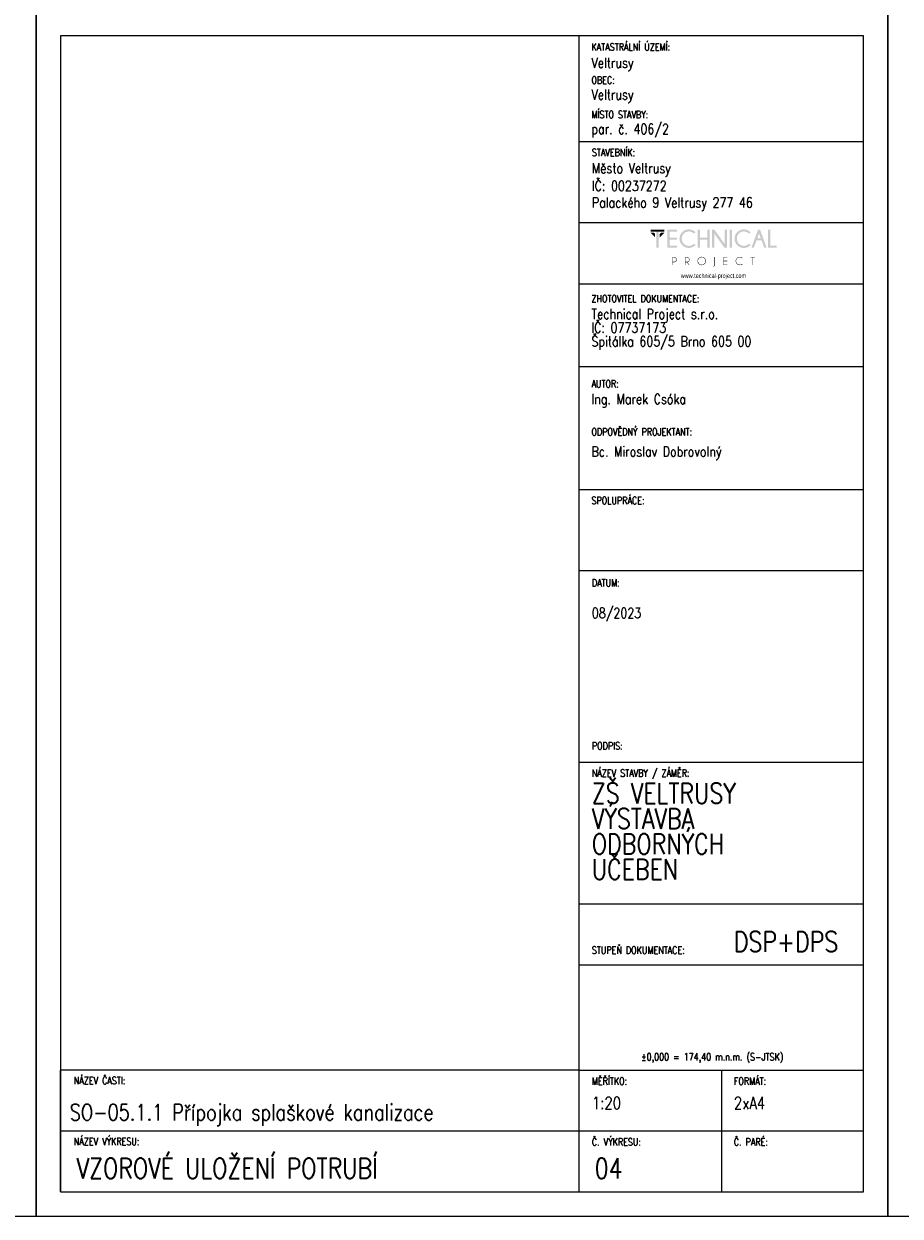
# Model space of a CAD drawing. Header units: millimetres. Extents: x -744 to 2301, y 2052 to 2943.
# Tile 13 of 31: x 828 to 1044, y 2052 to 2346. Entities that reach past the tile are written whole.
import ezdxf

# ---------------------------------------------------------------- set-up
doc = ezdxf.new("R2010")
doc.units = ezdxf.units.MM
doc.header["$MEASUREMENT"] = 0
doc.layers.add('NETISK', color=7, linetype='Continuous', plot=False)
doc.layers.add('TP_01_Rozpiska', color=7, linetype='Continuous', lineweight=5)
doc.layers.add('Znojmoprojekt - Popisy.Znojmoprojekt', color=7, linetype='Continuous')
doc.styles.add('GENERATED_STYLE_4', font='arial.ttf')
doc.styles.add('ROMANS', font='romans.shx', dxfattribs={"width": 0.8})

# ---------------------------------------------------------------- blocks, each defined once
blk = doc.blocks.new('*U24')
for p, q in [((-210, 291), (-210, 297)), ((-204, 297), (-210, 297)), ((0, 297), (-210, 297)), ((-210, 297), (-210, 0)), ((-6, 297), (0, 297)), ((0, 0), (0, 297)), ((-6, 291), (-204, 291)), ((-204, 291), (-204, 6)), ((-6, 6), (-6, 291)), ((-210, 6), (-210, 0)), ((-204, 6), (-6, 6)), ((-210, 0), (0, 0))]:
    blk.add_line(p, q)
blk = doc.blocks.new('A$C01D51CA2')
at = {"layer": 'TP_01_Rozpiska'}
for points in [[(-45.09, 17.59), (-45.09, 16.91), (-40.45, 16.91), (-40.45, 17.59)], [(-45.09, 16.5), (-43.58, 14.97), (-43.58, 16.09), (-43.97, 16.5)], [(-43.15, 17.03), (-43.15, 11.39), (-42.38, 11.39), (-42.38, 17.03)], [(-40.45, 16.5), (-41.97, 14.97), (-41.97, 16.09), (-41.57, 16.5)], [(-36.03, 17.59), (-36.03, 16.91), (-38.63, 16.91), (-38.63, 14.83), (-36.03, 14.83), (-36.03, 14.15), (-38.63, 14.15), (-38.63, 12.08), (-36.03, 12.08), (-36.03, 11.39), (-39.4, 11.39), (-39.4, 17.59)], [(-28.26, 14.15), (-28.26, 11.39), (-29.05, 11.39), (-29.05, 17.59), (-28.26, 17.59), (-28.26, 14.83), (-25.73, 14.83), (-25.73, 17.59), (-24.94, 17.59), (-24.94, 11.39), (-25.73, 11.39), (-25.73, 14.15)], [(-23.29, 17.59), (-19.78, 12.64), (-19.78, 17.59), (-19, 17.59), (-19, 11.39), (-19.86, 11.39), (-23.29, 16.22), (-23.29, 11.39), (-24.07, 11.39), (-24.07, 17.59)], [(-18, 17.59), (-18, 11.39), (-17.23, 11.39), (-17.23, 17.59)], [(-4.92, 11.41), (-4.92, 17.59), (-4.14, 17.59), (-4.14, 12.08), (-1.91, 12.08), (-1.91, 11.41)], [(-18.85, 8.23), (-18.85, 8.07), (-20.1, 8.07), (-20.1, 6.92), (-18.85, 6.92), (-18.85, 6.76), (-20.1, 6.76), (-20.1, 5.6), (-18.85, 5.6), (-18.85, 5.44), (-20.25, 5.44), (-20.25, 8.23)], [(-10.06, 8.07), (-10.06, 5.44), (-10.22, 5.44), (-10.22, 8.07), (-10.93, 8.07), (-10.93, 8.23), (-9.35, 8.23), (-9.35, 8.07)]]:
    blk.add_hatch(color=256, dxfattribs=at).paths.add_polyline_path(points)
h = blk.add_hatch(color=256, dxfattribs=at)
edge = h.paths.add_edge_path()
edge.add_line((-30.26, 12.76), (-29.72, 12.28))
edge.add_spline(control_points=[(-29.72, 12.28), (-30.41, 11.65), (-31.18, 11.32), (-32.02, 11.32), (-32.02, 11.32), (-32.93, 11.32), (-33.68, 11.64), (-34.31, 12.26), (-34.31, 12.26), (-34.93, 12.89), (-35.23, 13.63), (-35.23, 14.5), (-35.23, 14.5), (-35.23, 15.35), (-34.93, 16.09), (-34.31, 16.72), (-34.31, 16.72), (-33.68, 17.36), (-32.93, 17.67), (-32.02, 17.67), (-32.02, 17.67), (-31.18, 17.67), (-30.41, 17.34), (-29.72, 16.7)], knot_values=[0, 0, 0, 0, 0.041667, 0.041667, 0.041667, 0.041767, 0.083333, 0.083333, 0.083333, 0.083433, 0.125, 0.125, 0.125, 0.1251, 0.166667, 0.166667, 0.166667, 0.166767, 0.208333, 0.208333, 0.208333, 0.208433, 1, 1, 1, 1], degree=3, periodic=0)
edge.add_line((-29.72, 16.7), (-30.26, 16.22))
edge.add_spline(control_points=[(-30.26, 16.22), (-30.82, 16.73), (-31.41, 16.98), (-32.02, 16.98), (-32.02, 16.98), (-32.68, 16.98), (-33.25, 16.73), (-33.73, 16.26), (-33.73, 16.26), (-34.21, 15.78), (-34.45, 15.19), (-34.45, 14.5), (-34.45, 14.5), (-34.45, 13.79), (-34.21, 13.22), (-33.73, 12.72), (-33.73, 12.72), (-33.25, 12.25), (-32.68, 12.02), (-32.02, 12.02), (-32.02, 12.02), (-31.41, 12.02), (-30.82, 12.26), (-30.26, 12.76)], knot_values=[0, 0, 0, 0, 0.041667, 0.041667, 0.041667, 0.041767, 0.083333, 0.083333, 0.083333, 0.083433, 0.125, 0.125, 0.125, 0.1251, 0.166667, 0.166667, 0.166667, 0.166767, 0.208333, 0.208333, 0.208333, 0.208433, 1, 1, 1, 1], degree=3, periodic=0)
h = blk.add_hatch(color=256, dxfattribs=at)
edge = h.paths.add_edge_path()
edge.add_line((-11.41, 12.76), (-10.87, 12.28))
edge.add_spline(control_points=[(-10.87, 12.28), (-11.56, 11.65), (-12.33, 11.32), (-13.17, 11.32), (-13.17, 11.32), (-14.07, 11.32), (-14.83, 11.64), (-15.45, 12.26), (-15.45, 12.26), (-16.08, 12.89), (-16.37, 13.63), (-16.37, 14.5), (-16.37, 14.5), (-16.37, 15.35), (-16.08, 16.09), (-15.45, 16.72), (-15.45, 16.72), (-14.83, 17.36), (-14.07, 17.67), (-13.17, 17.67), (-13.17, 17.67), (-12.33, 17.67), (-11.56, 17.34), (-10.87, 16.7)], knot_values=[0, 0, 0, 0, 0.041667, 0.041667, 0.041667, 0.041767, 0.083333, 0.083333, 0.083333, 0.083433, 0.125, 0.125, 0.125, 0.1251, 0.166667, 0.166667, 0.166667, 0.166767, 0.208333, 0.208333, 0.208333, 0.208433, 1, 1, 1, 1], degree=3, periodic=0)
edge.add_line((-10.87, 16.7), (-11.41, 16.22))
edge.add_spline(control_points=[(-11.41, 16.22), (-11.97, 16.73), (-12.56, 16.98), (-13.17, 16.98), (-13.17, 16.98), (-13.82, 16.98), (-14.4, 16.73), (-14.88, 16.26), (-14.88, 16.26), (-15.35, 15.78), (-15.6, 15.19), (-15.6, 14.5), (-15.6, 14.5), (-15.6, 13.79), (-15.35, 13.22), (-14.88, 12.72), (-14.88, 12.72), (-14.4, 12.25), (-13.82, 12.02), (-13.17, 12.02), (-13.17, 12.02), (-12.56, 12.02), (-11.97, 12.26), (-11.41, 12.76)], knot_values=[0, 0, 0, 0, 0.041667, 0.041667, 0.041667, 0.041767, 0.083333, 0.083333, 0.083333, 0.083433, 0.125, 0.125, 0.125, 0.1251, 0.166667, 0.166667, 0.166667, 0.166767, 0.208333, 0.208333, 0.208333, 0.208433, 1, 1, 1, 1], degree=3, periodic=0)
h = blk.add_hatch(color=256, dxfattribs=at)
h.paths.add_polyline_path([(-7.4, 14.65), (-7.99, 16.29), (-8.6, 14.65)])
h.paths.add_polyline_path([(-7.64, 17.59), (-5.41, 11.41), (-6.21, 11.41), (-7.15, 13.97), (-8.83, 13.97), (-9.78, 11.41), (-10.6, 11.41), (-8.33, 17.59)])
h = blk.add_hatch(color=256, dxfattribs=at)
edge = h.paths.add_edge_path()
edge.add_line((-37.56, 8.07), (-37.56, 6.57))
edge.add_line((-37.56, 6.57), (-37.08, 6.57))
edge.add_spline(control_points=[(-37.08, 6.57), (-36.89, 6.57), (-36.71, 6.64), (-36.56, 6.79), (-36.56, 6.79), (-36.41, 6.94), (-36.34, 7.12), (-36.34, 7.33), (-36.34, 7.33), (-36.34, 7.53), (-36.41, 7.71), (-36.56, 7.86), (-36.56, 7.86), (-36.71, 8), (-36.89, 8.07), (-37.08, 8.07)], knot_values=[0, 0, 0, 0, 0.0625, 0.0625, 0.0625, 0.0626, 0.125, 0.125, 0.125, 0.1251, 0.1875, 0.1875, 0.1875, 0.1876, 1, 1, 1, 1], degree=3, periodic=0)
edge.add_line((-37.08, 8.07), (-37.56, 8.07))
edge = h.paths.add_edge_path()
edge.add_line((-37.56, 6.41), (-37.56, 5.44))
edge.add_line((-37.56, 5.44), (-37.73, 5.44))
edge.add_line((-37.73, 5.44), (-37.73, 8.23))
edge.add_line((-37.73, 8.23), (-36.99, 8.23))
edge.add_spline(control_points=[(-36.99, 8.23), (-36.77, 8.2), (-36.59, 8.12), (-36.44, 7.97), (-36.44, 7.97), (-36.28, 7.79), (-36.18, 7.58), (-36.18, 7.33), (-36.18, 7.33), (-36.18, 7.07), (-36.28, 6.85), (-36.44, 6.67), (-36.44, 6.67), (-36.62, 6.51), (-36.84, 6.41), (-37.08, 6.41)], knot_values=[0, 0, 0, 0, 0.0625, 0.0625, 0.0625, 0.0626, 0.125, 0.125, 0.125, 0.1251, 0.1875, 0.1875, 0.1875, 0.1876, 1, 1, 1, 1], degree=3, periodic=0)
edge.add_line((-37.08, 6.41), (-37.56, 6.41))
h = blk.add_hatch(color=256, dxfattribs=at)
edge = h.paths.add_edge_path()
edge.add_line((-33.17, 8.07), (-33.17, 6.57))
edge.add_line((-33.17, 6.57), (-32.71, 6.57))
edge.add_spline(control_points=[(-32.71, 6.57), (-32.5, 6.57), (-32.32, 6.64), (-32.17, 6.79), (-32.17, 6.79), (-32.02, 6.94), (-31.96, 7.12), (-31.96, 7.33), (-31.96, 7.33), (-31.96, 7.53), (-32.02, 7.71), (-32.17, 7.86), (-32.17, 7.86), (-32.32, 8), (-32.5, 8.07), (-32.71, 8.07)], knot_values=[0, 0, 0, 0, 0.0625, 0.0625, 0.0625, 0.0626, 0.125, 0.125, 0.125, 0.1251, 0.1875, 0.1875, 0.1875, 0.1876, 1, 1, 1, 1], degree=3, periodic=0)
edge.add_line((-32.71, 8.07), (-33.17, 8.07))
edge = h.paths.add_edge_path()
edge.add_line((-32.66, 6.41), (-33.17, 6.41))
edge.add_line((-33.17, 6.41), (-33.17, 5.44))
edge.add_line((-33.17, 5.44), (-33.34, 5.44))
edge.add_line((-33.34, 5.44), (-33.34, 8.23))
edge.add_line((-33.34, 8.23), (-32.61, 8.23))
edge.add_spline(control_points=[(-32.61, 8.23), (-32.4, 8.2), (-32.22, 8.12), (-32.07, 7.97), (-32.07, 7.97), (-31.89, 7.79), (-31.79, 7.58), (-31.79, 7.33), (-31.79, 7.33), (-31.79, 7.07), (-31.89, 6.85), (-32.07, 6.69), (-32.07, 6.69), (-32.19, 6.56), (-32.33, 6.48), (-32.48, 6.44)], knot_values=[0, 0, 0, 0, 0.0625, 0.0625, 0.0625, 0.0626, 0.125, 0.125, 0.125, 0.1251, 0.1875, 0.1875, 0.1875, 0.1876, 1, 1, 1, 1], degree=3, periodic=0)
edge.add_line((-32.48, 6.44), (-31.84, 5.44))
edge.add_line((-31.84, 5.44), (-32.04, 5.44))
edge.add_line((-32.04, 5.44), (-32.66, 6.41))
h = blk.add_hatch(color=256, dxfattribs=at)
edge = h.paths.add_edge_path()
edge.add_spline(control_points=[(-27.62, 8.12), (-27.98, 8.12), (-28.27, 7.99), (-28.52, 7.74), (-28.52, 7.74), (-28.77, 7.49), (-28.9, 7.2), (-28.9, 6.84), (-28.9, 6.84), (-28.9, 6.49), (-28.77, 6.2), (-28.52, 5.95), (-28.52, 5.95), (-28.27, 5.7), (-27.98, 5.57), (-27.62, 5.57), (-27.62, 5.57), (-27.27, 5.57), (-26.98, 5.7), (-26.73, 5.95), (-26.73, 5.95), (-26.47, 6.2), (-26.35, 6.49), (-26.35, 6.84), (-26.35, 6.84), (-26.35, 7.2), (-26.47, 7.49), (-26.73, 7.74), (-26.73, 7.74), (-26.98, 7.99), (-27.27, 8.12), (-27.62, 8.12)], knot_values=[0, 0, 0, 0, 0.03125, 0.03125, 0.03125, 0.03135, 0.0625, 0.0625, 0.0625, 0.0626, 0.09375, 0.09375, 0.09375, 0.09385, 0.125, 0.125, 0.125, 0.1251, 0.15625, 0.15625, 0.15625, 0.15635, 0.1875, 0.1875, 0.1875, 0.1876, 0.21875, 0.21875, 0.21875, 0.21885, 1, 1, 1, 1], degree=3, periodic=0)
edge = h.paths.add_edge_path()
edge.add_spline(control_points=[(-26.61, 7.86), (-26.33, 7.58), (-26.19, 7.23), (-26.19, 6.84), (-26.19, 6.84), (-26.19, 6.44), (-26.33, 6.11), (-26.61, 5.83), (-26.61, 5.83), (-26.89, 5.56), (-27.22, 5.41), (-27.62, 5.41), (-27.62, 5.41), (-28.01, 5.41), (-28.36, 5.56), (-28.64, 5.83), (-28.64, 5.83), (-28.91, 6.11), (-29.05, 6.44), (-29.05, 6.84), (-29.05, 6.84), (-29.05, 7.23), (-28.91, 7.58), (-28.64, 7.86), (-28.64, 7.86), (-28.36, 8.14), (-28.01, 8.28), (-27.62, 8.28), (-27.62, 8.28), (-27.22, 8.28), (-26.89, 8.14), (-26.61, 7.86)], knot_values=[0, 0, 0, 0, 0.03125, 0.03125, 0.03125, 0.03135, 0.0625, 0.0625, 0.0625, 0.0626, 0.09375, 0.09375, 0.09375, 0.09385, 0.125, 0.125, 0.125, 0.1251, 0.15625, 0.15625, 0.15625, 0.15635, 0.1875, 0.1875, 0.1875, 0.1876, 0.21875, 0.21875, 0.21875, 0.21885, 1, 1, 1, 1], degree=3, periodic=0)
h = blk.add_hatch(color=256, dxfattribs=at)
edge = h.paths.add_edge_path()
edge.add_spline(control_points=[(-23.19, 5.39), (-23.19, 5.24), (-23.24, 5.13), (-23.34, 5.05), (-23.34, 5.05), (-23.44, 4.95), (-23.56, 4.9), (-23.69, 4.9)], knot_values=[0, 0, 0, 0, 0.125, 0.125, 0.125, 0.1251, 1, 1, 1, 1], degree=3, periodic=0)
edge.add_line((-23.69, 4.9), (-23.69, 5.05))
edge.add_spline(control_points=[(-23.69, 5.05), (-23.59, 5.05), (-23.52, 5.08), (-23.44, 5.14), (-23.44, 5.14), (-23.39, 5.21), (-23.36, 5.29), (-23.36, 5.41)], knot_values=[0, 0, 0, 0, 0.125, 0.125, 0.125, 0.1251, 1, 1, 1, 1], degree=3, periodic=0)
edge.add_line((-23.36, 5.41), (-23.36, 8.23))
edge.add_line((-23.36, 8.23), (-23.19, 8.23))
edge.add_line((-23.19, 8.23), (-23.19, 5.39))
h = blk.add_hatch(color=256, dxfattribs=at)
edge = h.paths.add_edge_path()
edge.add_line((-13.73, 5.88), (-13.61, 5.79))
edge.add_spline(control_points=[(-13.61, 5.79), (-13.87, 5.54), (-14.2, 5.41), (-14.56, 5.41), (-14.56, 5.41), (-14.96, 5.41), (-15.3, 5.56), (-15.58, 5.83), (-15.58, 5.83), (-15.86, 6.11), (-15.99, 6.44), (-15.99, 6.84), (-15.99, 6.84), (-15.99, 7.23), (-15.86, 7.58), (-15.58, 7.86), (-15.58, 7.86), (-15.3, 8.14), (-14.96, 8.27), (-14.56, 8.27), (-14.56, 8.27), (-14.2, 8.27), (-13.87, 8.15), (-13.61, 7.89)], knot_values=[0, 0, 0, 0, 0.041667, 0.041667, 0.041667, 0.041767, 0.083333, 0.083333, 0.083333, 0.083433, 0.125, 0.125, 0.125, 0.1251, 0.166667, 0.166667, 0.166667, 0.166767, 0.208333, 0.208333, 0.208333, 0.208433, 1, 1, 1, 1], degree=3, periodic=0)
edge.add_line((-13.61, 7.89), (-13.73, 7.79))
edge.add_spline(control_points=[(-13.73, 7.79), (-13.97, 8), (-14.25, 8.1), (-14.56, 8.1), (-14.56, 8.1), (-14.93, 8.1), (-15.22, 7.99), (-15.47, 7.74), (-15.47, 7.74), (-15.72, 7.49), (-15.85, 7.2), (-15.85, 6.84), (-15.85, 6.84), (-15.85, 6.49), (-15.72, 6.2), (-15.47, 5.95), (-15.47, 5.95), (-15.22, 5.7), (-14.93, 5.57), (-14.56, 5.57), (-14.56, 5.57), (-14.25, 5.57), (-13.97, 5.67), (-13.73, 5.88)], knot_values=[0, 0, 0, 0, 0.041667, 0.041667, 0.041667, 0.041767, 0.083333, 0.083333, 0.083333, 0.083433, 0.125, 0.125, 0.125, 0.1251, 0.166667, 0.166667, 0.166667, 0.166767, 0.208333, 0.208333, 0.208333, 0.208433, 1, 1, 1, 1], degree=3, periodic=0)
at = {"layer": 'Znojmoprojekt - Popisy.Znojmoprojekt', "color": 7, "linetype": 'Continuous', "lineweight": 13, "insert": (-23.61, 1.59), "char_height": 1.5, "width": 19.5072, "attachment_point": 5, "style": 'GENERATED_STYLE_4'}
blk.add_mtext('\\A1;{\\fBahnschrift Light|b0|i0|c238|p34;\\W0.75;www.technical-project.com}', dxfattribs=at)

msp = doc.modelspace()

# ---------------------------------------------------------------- linework, layer by layer
at = {"layer": 'TP_01_Rozpiska'}
for p, q in [((964.88, 2057.81), (964.88, 2342.81)), ((964.88, 2316.81), (1034.98, 2316.81)), ((964.88, 2296.81), (1034.88, 2296.81)), ((964.88, 2281.74), (1034.88, 2281.74)), ((964.88, 2261.29), (1034.88, 2261.29)), ((964.88, 2230.98), (1034.88, 2230.98)), ((964.88, 2210.98), (1034.88, 2210.98)), ((964.88, 2163.78), (1034.98, 2163.78)), ((964.88, 2128.78), (1034.98, 2128.78)), ((964.88, 2087.81), (836.98, 2087.81)), ((836.98, 2057.81), (836.98, 2087.81)), ((964.88, 2087.81), (1034.98, 2087.81)), ((999.98, 2087.81), (999.98, 2057.81)), ((836.98, 2072.81), (1034.98, 2072.81))]:
    msp.add_line(p, q, dxfattribs=at)
at = {"layer": 'TP_01_Rozpiska', "color": 7, "linetype": 'Continuous', "lineweight": 13}
msp.add_line((964.88, 2113.78), (1034.98, 2113.78), dxfattribs=at)

# ---------------------------------------------------------------- block references
at = {"xscale": 0.7200000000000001, "yscale": 0.7200000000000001, "zscale": 0.7200000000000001}
msp.add_blockref('A$C01D51CA2', (1014.95, 2282.4), dxfattribs=at)
at = {"layer": 'NETISK'}
for p in [(830.98, 2051.81), (1040.98, 2051.81), (1250.98, 2051.81)]:
    msp.add_blockref('*U24', p, dxfattribs=at)

# ---------------------------------------------------------------- texts
at = {"color": 7, "linetype": 'Continuous', "lineweight": 0, "char_height": 1.8, "attachment_point": 1, "style": 'ROMANS'}
for s, insert in [('\\A1;KATASTRÁLNÍ ÚZEMÍ:', (967.88, 2341)), ('\\A1;OBEC:', (967.88, 2332.84)), ('\\A1;MÍSTO STAVBY:', (967.88, 2324.33)), ('\\A1;STAVEBNÍK:', (967.98, 2315)), ('\\A1;ZHOTOVITEL DOKUMENTACE:', (967.88, 2278.94)), ('\\A1;AUTOR:', (967.88, 2257.96)), ('\\A1;ODPOVĚDNÝ PROJEKTANT:', (967.88, 2246.1)), ('\\A1;SPOLUPRÁCE:', (967.88, 2229.17)), ('\\A1;DATUM:', (967.98, 2208.88)), ('\\A1;PODPIS:', (967.98, 2168.66)), ('\\A1;NÁZEV STAVBY / ZÁMĚR:', (967.98, 2161.97)), ('\\A1;STUPEŇ DOKUMENTACE:', (967.98, 2118.3)), ('\\A1;±0,000 = 174,40 m.n.m. (S-JTSK)', (980.12, 2091.98)), ('\\A1;NÁZEV ČASTI:', (840.29, 2086.14)), ('\\A1;{\\Fromand|c238;MĚŘÍTKO:}', (967.98, 2086)), ('\\A1;FORMÁT:', (1002.98, 2086)), ('\\A1;NÁZEV VÝKRESU:', (840.29, 2071.14)), ('\\A1;{\\Fromand|c238;Č. VÝKRESU:}', (967.98, 2071)), ('\\A1;{\\Fromand|c238;Č. PARÉ:}', (1002.98, 2071))]:
    msp.add_mtext(s, dxfattribs=dict(at, insert=insert))
at = {"color": 7, "linetype": 'Continuous', "lineweight": 25, "style": 'ROMANS'}
for s, insert, char_height, attachment_point in [('\\A1;Veltrusy', (967.88, 2334.12), 2.5, 7), ('\\A1;Veltrusy', (967.88, 2326.26), 2.5, 7), ('\\A1;par. č. 406/2', (967.88, 2317.81), 2.5, 7), ('\\A1;Město Veltrusy', (967.98, 2308.12), 2.5, 7), ('\\A1;IČ: 00237272', (967.98, 2304.6), 2.5, 7), ('\\A1;Palackého 9 Veltrusy 277 46', (967.98, 2299.65), 2.5, 7), ('\\A1;Ing. Marek Csóka', (967.88, 2254.54), 2.5, 1), ('\\A1;08/2023', (967.98, 2201.8), 2.5, 1), ('\\A1;DSP+DPS', (1002.98, 2121.96), 5, 1), ('\\A1;SO-05.1.1 Přípojka splaškové kanalizace', (839.3, 2079.42), 4, 1), ('\\A1;1:20', (967.98, 2081.21), 3, 1), ('\\A1;2xA4', (1002.98, 2081.19), 3, 1), ('\\A1;VZOROVÉ ULOŽENÍ POTRUBÍ', (840.96, 2066.08), 5, 1), ('\\A1;04', (968.68, 2066.08), 5, 1)]:
    msp.add_mtext(s, dxfattribs=dict(at, insert=insert, char_height=char_height, attachment_point=attachment_point))
at = {"color": 7, "linetype": 'Continuous', "lineweight": 25, "char_height": 2.5, "attachment_point": 1, "style": 'ROMANS'}
for s, insert, line_spacing_factor in [('\\A1;Technical Project s.r.o.\\PIČ: 07737173\\PŠpitálka 605/5 Brno 605 00', (967.88, 2275.52), 0.811616), ('\\A1;Bc. Miroslav Dobrovolný', (967.88, 2241.59), 0.783211)]:
    msp.add_mtext(s, dxfattribs=dict(at, insert=insert, line_spacing_factor=line_spacing_factor))
at = {"color": 7, "linetype": 'Continuous', "lineweight": 25, "insert": (967.98, 2158.57), "char_height": 5, "width": 48.0061, "attachment_point": 1, "line_spacing_factor": 0.75, "style": 'ROMANS'}
msp.add_mtext('\\A1;ZŠ VELTRUSY  VÝSTAVBA \\PODBORNÝCH \\PUČEBEN', dxfattribs=at)

doc.saveas('drawing.dxf')
